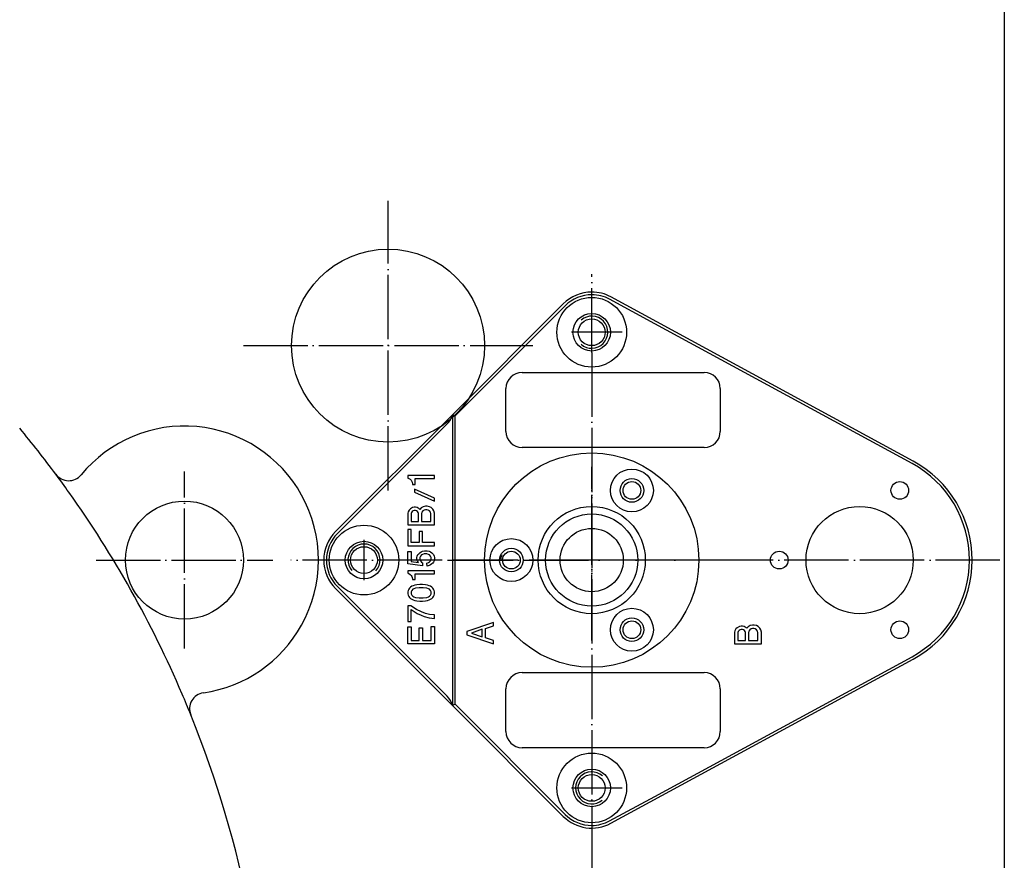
# Model space of a CAD drawing. Extents: x -1763 to 4575, y -3429 to 1051.
# Tile 53 of 193: x 186 to 370, y -1648 to -1491. Entities that reach past the tile are written whole.
import ezdxf

# ---------------------------------------------------------------- set-up
doc = ezdxf.new("R2010")
doc.units = 0
doc.linetypes.add('DOT_CENTER', pattern=[14, 12, -1, 0, -1])
doc.layers.add('1', color=7, linetype='CONTINUOUS')

# ---------------------------------------------------------------- blocks, each defined once
blk = doc.blocks.new('PIN__464', base_point=(272.9999999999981, -1611.878934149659))
at = {"layer": '1', "color": 4, "linetype": 'CONTINUOUS'}
for centre, radius in [((292.9999999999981, -1591.878934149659), 20), ((300.4999999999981, -1578.888553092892), 4), ((300.4999999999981, -1578.888553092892), 2.19999999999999), ((292.9999999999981, -1591.878934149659), 10), ((292.9999999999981, -1591.878934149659), 8.59999999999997), ((292.9999999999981, -1591.878934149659), 5.89999999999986), ((277.9999999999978, -1591.878934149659), 4.00000000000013), ((277.9999999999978, -1591.878934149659), 2.1999999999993), ((300.4999999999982, -1604.869315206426), 3.99999999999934), ((300.4999999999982, -1604.869315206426), 2.2000000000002)]:
    blk.add_circle(centre, radius, dxfattribs=at)
blk = doc.blocks.new('E7015-23250__465', base_point=(242.9999999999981, -1641.878934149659))
at = {"layer": '1', "color": 6, "linetype": 'CONTINUOUS'}
for p, q in [((304.7614768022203, -1547.798248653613), (296.3393247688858, -1543.226787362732)), ((353.0179743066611, -1573.422493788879), (296.5778479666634, -1542.787348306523)), ((266.9999999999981, -1564.772332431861), (287.6966991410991, -1544.07563329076)), ((267.4999999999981, -1564.979439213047), (288.0502525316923, -1544.429186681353)), ((352.7794511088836, -1573.861932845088), (304.7614768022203, -1547.798248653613)), ((279.9999999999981, -1556.878934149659), (313.9999999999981, -1556.878934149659)), ((276.9999999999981, -1567.878934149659), (276.9999999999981, -1559.878934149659)), ((316.9999999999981, -1559.878934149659), (316.9999999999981, -1567.878934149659)), ((245.1966991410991, -1586.57563329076), (266.9999999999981, -1564.772332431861)), ((267.4999999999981, -1564.979439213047), (266.9999999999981, -1564.772332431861)), ((266.9999999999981, -1564.772332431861), (266.9999999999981, -1618.985535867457)), ((267.4999999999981, -1618.778429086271), (267.4999999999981, -1564.979439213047)), ((245.5502525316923, -1586.929186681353), (265.9999999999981, -1566.479439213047)), ((313.9999999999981, -1570.878934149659), (279.9999999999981, -1570.878934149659)), ((263.6745260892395, -1576.125016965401), (258.6745260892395, -1576.125016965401)), ((258.6745260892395, -1576.125016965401), (258.6745260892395, -1576.575016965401)), ((258.6745260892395, -1576.575016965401), (258.8620260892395, -1576.631266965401)), ((263.6745260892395, -1576.687516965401), (263.6745260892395, -1576.125016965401)), ((258.8620260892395, -1576.631266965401), (259.1120260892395, -1576.800016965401)), ((259.1120260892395, -1576.800016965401), (259.2995260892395, -1576.968766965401)), ((259.2995260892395, -1576.968766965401), (259.4245260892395, -1577.193766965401)), ((259.4245260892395, -1577.193766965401), (259.4870260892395, -1577.362516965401)), ((259.4870260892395, -1577.362516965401), (259.5495260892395, -1577.643766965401)), ((259.5495260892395, -1577.643766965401), (259.5495260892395, -1577.756266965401)), ((259.5495260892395, -1577.756266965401), (260.0495260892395, -1577.756266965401)), ((260.0495260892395, -1577.756266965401), (260.0495260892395, -1576.687516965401)), ((260.0495260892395, -1576.687516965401), (263.6745260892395, -1576.687516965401)), ((263.6745260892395, -1580.343766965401), (259.9245260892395, -1578.656266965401)), ((259.9245260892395, -1578.656266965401), (259.9245260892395, -1579.218766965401)), ((259.9245260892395, -1579.218766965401), (263.6745260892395, -1580.906266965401)), ((259.5495260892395, -1582.087516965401), (259.1745260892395, -1582.312516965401)), ((259.8620260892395, -1582.031266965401), (259.5495260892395, -1582.087516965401)), ((260.1120260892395, -1582.031266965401), (259.8620260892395, -1582.031266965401)), ((260.4245260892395, -1582.087516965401), (260.1120260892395, -1582.031266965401)), ((260.7995260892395, -1582.312516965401), (260.4245260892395, -1582.087516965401)), ((261.5495260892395, -1581.918766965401), (261.1745260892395, -1582.143766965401)), ((261.9870260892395, -1581.806266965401), (261.5495260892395, -1581.918766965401)), ((262.2995260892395, -1581.806266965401), (261.9870260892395, -1581.806266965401)), ((262.7370260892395, -1581.918766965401), (262.2995260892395, -1581.806266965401)), ((263.0495260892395, -1582.087516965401), (262.7370260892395, -1581.918766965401)), ((263.3620260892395, -1582.368766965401), (263.0495260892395, -1582.087516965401)), ((263.6745260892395, -1580.906266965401), (263.6745260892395, -1580.343766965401)), ((258.7370260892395, -1582.875016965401), (258.6745260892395, -1583.156266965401)), ((258.6745260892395, -1583.156266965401), (258.6745260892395, -1585.293766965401)), ((258.9245260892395, -1582.537516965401), (258.7370260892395, -1582.875016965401)), ((259.1745260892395, -1582.312516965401), (258.9245260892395, -1582.537516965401)), ((259.3620260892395, -1582.987516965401), (259.2995260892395, -1583.212516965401)), ((259.2995260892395, -1583.212516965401), (259.2995260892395, -1584.675016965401)), ((259.4870260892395, -1582.818766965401), (259.3620260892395, -1582.987516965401)), ((259.6745260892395, -1582.706266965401), (259.4870260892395, -1582.818766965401)), ((259.8620260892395, -1582.650016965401), (259.6745260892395, -1582.706266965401)), ((260.1120260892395, -1582.650016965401), (259.8620260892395, -1582.650016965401)), ((260.2995260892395, -1582.706266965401), (260.1120260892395, -1582.650016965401)), ((260.4870260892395, -1582.818766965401), (260.2995260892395, -1582.706266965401)), ((260.6120260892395, -1582.987516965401), (260.4870260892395, -1582.818766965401)), ((260.6745260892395, -1583.212516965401), (260.6120260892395, -1582.987516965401)), ((260.6745260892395, -1584.675016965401), (260.6745260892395, -1583.212516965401)), ((260.9245260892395, -1582.425016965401), (260.7995260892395, -1582.312516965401)), ((261.1745260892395, -1582.143766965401), (260.9245260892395, -1582.425016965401)), ((261.2995260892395, -1582.931266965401), (261.2370260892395, -1583.212516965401)), ((261.2370260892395, -1583.212516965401), (261.2370260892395, -1584.675016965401)), ((261.4870260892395, -1582.706266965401), (261.2995260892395, -1582.931266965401)), ((261.7370260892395, -1582.537516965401), (261.4870260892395, -1582.706266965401)), ((261.9870260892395, -1582.481266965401), (261.7370260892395, -1582.537516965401)), ((262.2370260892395, -1582.481266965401), (261.9870260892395, -1582.481266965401)), ((262.4870260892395, -1582.537516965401), (262.2370260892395, -1582.481266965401)), ((262.7370260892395, -1582.706266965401), (262.4870260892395, -1582.537516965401)), ((262.9245260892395, -1582.931266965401), (262.7370260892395, -1582.706266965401)), ((262.9870260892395, -1583.212516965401), (262.9245260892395, -1582.931266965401)), ((262.9870260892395, -1584.675016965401), (262.9870260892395, -1583.212516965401)), ((263.5495260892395, -1582.706266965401), (263.3620260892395, -1582.368766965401)), ((263.6745260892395, -1583.156266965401), (263.5495260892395, -1582.706266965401)), ((263.6745260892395, -1585.293766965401), (263.6745260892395, -1583.156266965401)), ((258.6745260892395, -1585.293766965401), (263.6745260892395, -1585.293766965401)), ((259.2995260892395, -1584.675016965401), (260.6745260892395, -1584.675016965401)), ((261.2370260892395, -1584.675016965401), (262.9870260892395, -1584.675016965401)), ((259.2995260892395, -1586.193766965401), (258.6745260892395, -1586.193766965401)), ((258.6745260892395, -1586.193766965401), (258.6745260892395, -1589.231266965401)), ((259.2995260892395, -1588.612516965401), (259.2995260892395, -1586.193766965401)), ((261.4245260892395, -1586.531266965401), (260.7995260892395, -1586.531266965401)), ((260.7995260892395, -1586.531266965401), (260.7995260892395, -1588.612516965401)), ((261.4245260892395, -1588.612516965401), (261.4245260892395, -1586.531266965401)), ((258.6745260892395, -1589.231266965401), (263.6745260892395, -1589.231266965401)), ((260.7995260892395, -1588.612516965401), (259.2995260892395, -1588.612516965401)), ((263.6745260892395, -1588.612516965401), (261.4245260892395, -1588.612516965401)), ((263.6745260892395, -1589.231266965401), (263.6745260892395, -1588.612516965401)), ((258.6745260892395, -1592.606266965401), (258.6745260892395, -1590.300016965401)), ((258.6745260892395, -1590.300016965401), (259.2995260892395, -1590.300016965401)), ((259.2995260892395, -1590.300016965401), (259.2995260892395, -1592.156266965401)), ((260.3620260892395, -1591.425016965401), (260.4245260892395, -1591.143766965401)), ((260.4245260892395, -1591.143766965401), (260.5495260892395, -1590.862516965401)), ((260.5495260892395, -1590.862516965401), (260.7370260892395, -1590.693766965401)), ((260.7370260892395, -1590.693766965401), (260.9245260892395, -1590.525016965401)), ((260.9245260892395, -1590.525016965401), (261.1745260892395, -1590.356266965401)), ((261.0495260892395, -1591.143766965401), (260.9245260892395, -1591.425016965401)), ((261.2370260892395, -1590.918766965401), (261.0495260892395, -1591.143766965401)), ((261.1745260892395, -1590.356266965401), (261.4245260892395, -1590.243766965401)), ((261.4245260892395, -1590.806266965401), (261.2370260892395, -1590.918766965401)), ((261.4245260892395, -1590.243766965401), (261.7995260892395, -1590.131266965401)), ((261.7370260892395, -1590.693766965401), (261.4245260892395, -1590.806266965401)), ((262.2370260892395, -1590.693766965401), (261.7370260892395, -1590.693766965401)), ((261.7995260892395, -1590.131266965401), (262.2995260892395, -1590.131266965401)), ((262.5495260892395, -1590.806266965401), (262.2370260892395, -1590.693766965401)), ((262.2995260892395, -1590.131266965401), (262.6745260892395, -1590.243766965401)), ((262.7370260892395, -1590.918766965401), (262.5495260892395, -1590.806266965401)), ((262.6745260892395, -1590.243766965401), (262.9245260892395, -1590.356266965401)), ((262.9245260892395, -1591.143766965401), (262.7370260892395, -1590.918766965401)), ((262.9245260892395, -1590.356266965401), (263.1745260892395, -1590.525016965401)), ((263.0495260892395, -1591.425016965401), (262.9245260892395, -1591.143766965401)), ((263.1745260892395, -1590.525016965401), (263.3620260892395, -1590.693766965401)), ((263.3620260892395, -1590.693766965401), (263.4870260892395, -1590.862516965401)), ((263.4870260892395, -1590.862516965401), (263.6120260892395, -1591.143766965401)), ((263.6120260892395, -1591.143766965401), (263.6745260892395, -1591.425016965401)), ((261.4245260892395, -1592.943766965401), (258.6745260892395, -1592.606266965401)), ((259.2995260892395, -1592.156266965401), (260.6745260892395, -1592.325016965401)), ((260.3620260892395, -1591.706266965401), (260.3620260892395, -1591.425016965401)), ((260.4870260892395, -1592.043766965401), (260.3620260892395, -1591.706266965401)), ((260.6745260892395, -1592.325016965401), (260.4870260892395, -1592.043766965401)), ((260.9245260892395, -1591.425016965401), (260.9245260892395, -1591.706266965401)), ((260.9245260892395, -1591.706266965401), (261.0495260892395, -1592.043766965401)), ((261.0495260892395, -1592.043766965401), (261.2370260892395, -1592.268766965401)), ((261.2370260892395, -1592.268766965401), (261.4245260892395, -1592.381266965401)), ((261.4245260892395, -1592.381266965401), (261.4245260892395, -1592.943766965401)), ((262.2370260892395, -1592.437516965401), (262.5495260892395, -1592.325016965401)), ((262.2995260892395, -1593.000016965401), (262.2370260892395, -1592.437516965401)), ((262.6745260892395, -1592.887516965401), (262.2995260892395, -1593.000016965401)), ((262.5495260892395, -1592.325016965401), (262.7370260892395, -1592.212516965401)), ((262.9245260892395, -1592.775016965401), (262.6745260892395, -1592.887516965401)), ((262.7370260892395, -1592.212516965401), (262.9245260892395, -1591.987516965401)), ((262.9245260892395, -1591.987516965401), (263.0495260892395, -1591.706266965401)), ((263.1745260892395, -1592.606266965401), (262.9245260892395, -1592.775016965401)), ((263.0495260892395, -1591.706266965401), (263.0495260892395, -1591.425016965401)), ((263.3620260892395, -1592.437516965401), (263.1745260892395, -1592.606266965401)), ((263.4870260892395, -1592.268766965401), (263.3620260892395, -1592.437516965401)), ((263.6120260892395, -1591.987516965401), (263.4870260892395, -1592.268766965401)), ((263.6745260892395, -1591.706266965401), (263.6120260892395, -1591.987516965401)), ((263.6745260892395, -1591.425016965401), (263.6745260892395, -1591.706266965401)), ((263.6745260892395, -1593.900016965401), (258.6745260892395, -1593.900016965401)), ((258.6745260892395, -1593.900016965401), (258.6745260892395, -1594.350016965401)), ((258.6745260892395, -1594.350016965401), (258.8620260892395, -1594.406266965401)), ((258.8620260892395, -1594.406266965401), (259.1120260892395, -1594.575016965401)), ((259.1120260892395, -1594.575016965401), (259.2995260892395, -1594.743766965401)), ((259.2995260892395, -1594.743766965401), (259.4245260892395, -1594.968766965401)), ((259.4245260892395, -1594.968766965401), (259.4870260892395, -1595.137516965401)), ((260.0495260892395, -1595.531266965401), (260.0495260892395, -1594.462516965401)), ((260.0495260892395, -1594.462516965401), (263.6745260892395, -1594.462516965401)), ((263.6745260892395, -1594.462516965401), (263.6745260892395, -1593.900016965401)), ((259.4245260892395, -1596.768766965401), (259.1745260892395, -1596.937516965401)), ((259.6745260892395, -1596.656266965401), (259.4245260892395, -1596.768766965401)), ((259.4870260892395, -1595.137516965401), (259.5495260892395, -1595.418766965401)), ((259.5495260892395, -1595.418766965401), (259.5495260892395, -1595.531266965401)), ((259.5495260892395, -1595.531266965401), (260.0495260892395, -1595.531266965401)), ((259.9870260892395, -1596.543766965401), (259.6745260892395, -1596.656266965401)), ((260.3620260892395, -1596.487516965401), (259.9870260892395, -1596.543766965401)), ((260.9245260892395, -1596.431266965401), (260.3620260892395, -1596.487516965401)), ((261.4245260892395, -1596.431266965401), (260.9245260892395, -1596.431266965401)), ((261.9870260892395, -1596.487516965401), (261.4245260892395, -1596.431266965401)), ((262.3620260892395, -1596.543766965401), (261.9870260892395, -1596.487516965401)), ((262.6745260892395, -1596.656266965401), (262.3620260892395, -1596.543766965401)), ((262.9245260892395, -1596.768766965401), (262.6745260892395, -1596.656266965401)), ((263.1745260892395, -1596.937516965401), (262.9245260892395, -1596.768766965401)), ((266.9999999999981, -1618.985535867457), (245.196699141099, -1597.182235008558)), ((265.9999999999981, -1617.278429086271), (245.5502525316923, -1596.828681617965)), ((258.7370260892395, -1597.556266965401), (258.6745260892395, -1597.781266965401)), ((258.6745260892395, -1597.781266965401), (258.6745260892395, -1598.175016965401)), ((258.6745260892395, -1598.175016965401), (258.7370260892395, -1598.400016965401)), ((258.8620260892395, -1597.275016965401), (258.7370260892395, -1597.556266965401)), ((258.7370260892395, -1598.400016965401), (258.8620260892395, -1598.681266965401)), ((258.9870260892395, -1597.106266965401), (258.8620260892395, -1597.275016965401)), ((259.1745260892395, -1596.937516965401), (258.9870260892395, -1597.106266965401)), ((259.4245260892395, -1597.556266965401), (259.2995260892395, -1597.781266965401)), ((259.2995260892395, -1597.781266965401), (259.2995260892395, -1598.175016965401)), ((259.2995260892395, -1598.175016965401), (259.4245260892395, -1598.400016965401)), ((259.6120260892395, -1597.331266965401), (259.4245260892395, -1597.556266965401)), ((259.4245260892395, -1598.400016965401), (259.6120260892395, -1598.625016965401)), ((259.7995260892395, -1597.218766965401), (259.6120260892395, -1597.331266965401)), ((259.6120260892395, -1598.625016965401), (259.7995260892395, -1598.737516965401)), ((260.1120260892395, -1597.106266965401), (259.7995260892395, -1597.218766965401)), ((260.7995260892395, -1597.050016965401), (260.1120260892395, -1597.106266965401)), ((261.5495260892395, -1597.050016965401), (260.7995260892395, -1597.050016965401)), ((262.2370260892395, -1597.106266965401), (261.5495260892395, -1597.050016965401)), ((262.5495260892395, -1597.218766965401), (262.2370260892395, -1597.106266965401)), ((262.7370260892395, -1597.331266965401), (262.5495260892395, -1597.218766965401)), ((262.5495260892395, -1598.737516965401), (262.7370260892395, -1598.625016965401)), ((262.9245260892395, -1597.556266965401), (262.7370260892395, -1597.331266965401)), ((262.7370260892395, -1598.625016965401), (262.9245260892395, -1598.400016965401)), ((263.0495260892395, -1597.781266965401), (262.9245260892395, -1597.556266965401)), ((262.9245260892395, -1598.400016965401), (263.0495260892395, -1598.175016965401)), ((263.0495260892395, -1598.175016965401), (263.0495260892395, -1597.781266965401)), ((263.3620260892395, -1597.106266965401), (263.1745260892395, -1596.937516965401)), ((263.4870260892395, -1597.275016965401), (263.3620260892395, -1597.106266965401)), ((263.6120260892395, -1597.556266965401), (263.4870260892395, -1597.275016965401)), ((263.4870260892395, -1598.681266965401), (263.6120260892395, -1598.400016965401)), ((263.6745260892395, -1597.781266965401), (263.6120260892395, -1597.556266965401)), ((263.6120260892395, -1598.400016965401), (263.6745260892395, -1598.175016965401)), ((263.6745260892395, -1598.175016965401), (263.6745260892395, -1597.781266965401)), ((259.2370260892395, -1600.425016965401), (258.6745260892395, -1600.425016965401)), ((258.6745260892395, -1600.425016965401), (258.6745260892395, -1603.350016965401)), ((258.8620260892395, -1598.681266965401), (258.9870260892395, -1598.850016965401)), ((258.9870260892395, -1598.850016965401), (259.1745260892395, -1599.018766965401)), ((259.1745260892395, -1599.018766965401), (259.4245260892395, -1599.187516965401)), ((260.2995260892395, -1601.100016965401), (259.2370260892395, -1600.425016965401)), ((259.4245260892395, -1599.187516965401), (259.6745260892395, -1599.300016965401)), ((259.6745260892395, -1599.300016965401), (259.9870260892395, -1599.412516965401)), ((259.7995260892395, -1598.737516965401), (260.1120260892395, -1598.850016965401)), ((259.9870260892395, -1599.412516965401), (260.3620260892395, -1599.468766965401)), ((260.1120260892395, -1598.850016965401), (260.7995260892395, -1598.906266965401)), ((260.3620260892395, -1599.468766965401), (260.9245260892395, -1599.525016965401)), ((260.7995260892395, -1598.906266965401), (261.5495260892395, -1598.906266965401)), ((260.9245260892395, -1599.525016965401), (261.4245260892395, -1599.525016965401)), ((261.4245260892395, -1599.525016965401), (261.9870260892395, -1599.468766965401)), ((261.5495260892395, -1598.906266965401), (262.2370260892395, -1598.850016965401)), ((261.9870260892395, -1599.468766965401), (262.3620260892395, -1599.412516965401)), ((262.2370260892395, -1598.850016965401), (262.5495260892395, -1598.737516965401)), ((262.3620260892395, -1599.412516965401), (262.6745260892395, -1599.300016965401)), ((262.6745260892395, -1599.300016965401), (262.9245260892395, -1599.187516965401)), ((262.9245260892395, -1599.187516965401), (263.1745260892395, -1599.018766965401)), ((263.1745260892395, -1599.018766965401), (263.3620260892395, -1598.850016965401)), ((263.3620260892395, -1598.850016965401), (263.4870260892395, -1598.681266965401)), ((259.2995260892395, -1603.350016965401), (259.2995260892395, -1601.100016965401)), ((259.2995260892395, -1601.100016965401), (260.4245260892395, -1601.831266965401)), ((261.2370260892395, -1601.550016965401), (260.2995260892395, -1601.100016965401)), ((260.4245260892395, -1601.831266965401), (261.1745260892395, -1602.168766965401)), ((261.1745260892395, -1602.168766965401), (261.7370260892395, -1602.393766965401)), ((261.9870260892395, -1601.831266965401), (261.2370260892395, -1601.550016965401)), ((262.7370260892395, -1602.000016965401), (261.9870260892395, -1601.831266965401)), ((263.6745260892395, -1602.112516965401), (262.7370260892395, -1602.000016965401)), ((263.6745260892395, -1602.787516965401), (263.6745260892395, -1602.112516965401)), ((258.6745260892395, -1603.350016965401), (259.2995260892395, -1603.350016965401)), ((261.7370260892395, -1602.393766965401), (262.6745260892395, -1602.675016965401)), ((262.6745260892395, -1602.675016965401), (263.6745260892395, -1602.787516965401)), ((274.6745260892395, -1603.540764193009), (269.6745260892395, -1605.172014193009)), ((273.1745260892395, -1604.665764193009), (274.6745260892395, -1604.159514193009)), ((274.6745260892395, -1604.159514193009), (274.6745260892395, -1603.540764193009)), ((322.5495260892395, -1604.103264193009), (322.1745260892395, -1604.328264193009)), ((322.9870260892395, -1603.990764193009), (322.5495260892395, -1604.103264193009)), ((323.2995260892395, -1603.990764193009), (322.9870260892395, -1603.990764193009)), ((323.7370260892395, -1604.103264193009), (323.2995260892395, -1603.990764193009)), ((324.0495260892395, -1604.272014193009), (323.7370260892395, -1604.103264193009)), ((258.6745260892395, -1607.512516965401), (258.6745260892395, -1604.306266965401)), ((258.6745260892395, -1604.306266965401), (259.2995260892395, -1604.306266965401)), ((259.2995260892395, -1604.306266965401), (259.2995260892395, -1606.893766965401)), ((260.7995260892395, -1606.893766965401), (260.7995260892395, -1604.531266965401)), ((260.7995260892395, -1604.531266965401), (261.4245260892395, -1604.531266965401)), ((261.4245260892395, -1604.531266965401), (261.4245260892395, -1606.893766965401)), ((263.0495260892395, -1606.893766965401), (263.0495260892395, -1604.250016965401)), ((263.0495260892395, -1604.250016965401), (263.6745260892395, -1604.250016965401)), ((263.6745260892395, -1604.250016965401), (263.6745260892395, -1607.512516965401)), ((269.6745260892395, -1605.172014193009), (269.6745260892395, -1605.847014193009)), ((269.6745260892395, -1605.847014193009), (274.6745260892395, -1607.478264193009)), ((272.5495260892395, -1604.778264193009), (270.5495260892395, -1605.509514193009)), ((270.5495260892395, -1605.509514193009), (272.5495260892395, -1606.184514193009)), ((272.5495260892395, -1606.184514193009), (272.5495260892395, -1604.778264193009)), ((273.1745260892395, -1606.353264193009), (273.1745260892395, -1604.665764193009)), ((319.7370260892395, -1605.059514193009), (319.6745260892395, -1605.340764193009)), ((319.6745260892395, -1605.340764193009), (319.6745260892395, -1607.478264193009)), ((319.9245260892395, -1604.722014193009), (319.7370260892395, -1605.059514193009)), ((320.1745260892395, -1604.497014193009), (319.9245260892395, -1604.722014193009)), ((320.5495260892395, -1604.272014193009), (320.1745260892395, -1604.497014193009)), ((320.3620260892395, -1605.172014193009), (320.2995260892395, -1605.397014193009)), ((320.2995260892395, -1605.397014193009), (320.2995260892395, -1606.859514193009)), ((320.4870260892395, -1605.003264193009), (320.3620260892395, -1605.172014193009)), ((320.6745260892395, -1604.890764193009), (320.4870260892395, -1605.003264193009)), ((320.8620260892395, -1604.215764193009), (320.5495260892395, -1604.272014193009)), ((320.8620260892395, -1604.834514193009), (320.6745260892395, -1604.890764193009)), ((321.1120260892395, -1604.215764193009), (320.8620260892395, -1604.215764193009)), ((321.1120260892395, -1604.834514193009), (320.8620260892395, -1604.834514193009)), ((321.4245260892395, -1604.272014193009), (321.1120260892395, -1604.215764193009)), ((321.2995260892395, -1604.890764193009), (321.1120260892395, -1604.834514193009)), ((321.4870260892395, -1605.003264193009), (321.2995260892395, -1604.890764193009)), ((321.7995260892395, -1604.497014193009), (321.4245260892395, -1604.272014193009)), ((321.6120260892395, -1605.172014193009), (321.4870260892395, -1605.003264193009)), ((321.6745260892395, -1605.397014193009), (321.6120260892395, -1605.172014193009)), ((321.6745260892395, -1606.859514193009), (321.6745260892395, -1605.397014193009)), ((321.9245260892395, -1604.609514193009), (321.7995260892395, -1604.497014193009)), ((322.1745260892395, -1604.328264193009), (321.9245260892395, -1604.609514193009)), ((322.2995260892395, -1605.115764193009), (322.2370260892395, -1605.397014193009)), ((322.2370260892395, -1605.397014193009), (322.2370260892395, -1606.859514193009)), ((322.4870260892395, -1604.890764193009), (322.2995260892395, -1605.115764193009)), ((322.7370260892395, -1604.722014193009), (322.4870260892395, -1604.890764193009)), ((322.9870260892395, -1604.665764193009), (322.7370260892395, -1604.722014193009)), ((323.2370260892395, -1604.665764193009), (322.9870260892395, -1604.665764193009)), ((323.4870260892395, -1604.722014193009), (323.2370260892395, -1604.665764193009)), ((323.7370260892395, -1604.890764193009), (323.4870260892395, -1604.722014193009)), ((323.9245260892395, -1605.115764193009), (323.7370260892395, -1604.890764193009)), ((323.9870260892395, -1605.397014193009), (323.9245260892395, -1605.115764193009)), ((323.9870260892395, -1606.859514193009), (323.9870260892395, -1605.397014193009)), ((324.3620260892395, -1604.553264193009), (324.0495260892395, -1604.272014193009)), ((324.5495260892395, -1604.890764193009), (324.3620260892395, -1604.553264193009)), ((324.6745260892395, -1605.340764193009), (324.5495260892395, -1604.890764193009)), ((324.6745260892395, -1607.478264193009), (324.6745260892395, -1605.340764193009)), ((263.6745260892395, -1607.512516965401), (258.6745260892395, -1607.512516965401)), ((259.2995260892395, -1606.893766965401), (260.7995260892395, -1606.893766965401)), ((261.4245260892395, -1606.893766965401), (263.0495260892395, -1606.893766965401)), ((274.6745260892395, -1606.859514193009), (273.1745260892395, -1606.353264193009)), ((274.6745260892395, -1607.478264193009), (274.6745260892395, -1606.859514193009)), ((319.6745260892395, -1607.478264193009), (324.6745260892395, -1607.478264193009)), ((320.2995260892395, -1606.859514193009), (321.6745260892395, -1606.859514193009)), ((322.2370260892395, -1606.859514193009), (323.9870260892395, -1606.859514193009)), ((296.5778479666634, -1640.970519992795), (353.0179743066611, -1610.335374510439)), ((304.7614768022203, -1635.959619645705), (352.7794511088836, -1609.89593545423)), ((279.9999999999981, -1612.878934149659), (313.9999999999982, -1612.878934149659)), ((276.9999999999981, -1623.878934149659), (276.9999999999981, -1615.878934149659)), ((316.9999999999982, -1615.878934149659), (316.9999999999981, -1623.878934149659)), ((267.4999999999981, -1618.778429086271), (266.9999999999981, -1618.985535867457)), ((288.0502525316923, -1639.328681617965), (267.4999999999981, -1618.778429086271)), ((287.696699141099, -1639.682235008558), (266.9999999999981, -1618.985535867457)), ((313.9999999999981, -1626.878934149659), (279.9999999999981, -1626.878934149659)), ((296.3393247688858, -1640.531080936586), (304.7614768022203, -1635.959619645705))]:
    blk.add_line(p, q, dxfattribs=at)
at = {"layer": '1', "color": 6, "linetype": 'DOT_CENTER'}
for p, q in [((292.9999999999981, -1606.878934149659), (292.9999999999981, -1574.505697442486)), ((292.9999999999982, -1591.878934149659), (292.9999999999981, -1575.589494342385)), ((266.3108334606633, -1591.878934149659), (292.9999999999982, -1591.878934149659)), ((292.9999999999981, -1606.566318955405), (292.9999999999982, -1591.878934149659)), ((314.3030110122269, -1591.878934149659), (292.9999999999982, -1591.878934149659)), ((369.1366935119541, -1591.878934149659), (314.3030110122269, -1591.878934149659))]:
    blk.add_line(p, q, dxfattribs=at)
at = {"layer": '1', "color": 6, "linetype": 'CONTINUOUS'}
for centre, radius in [((292.9999999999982, -1549.378934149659), 6.49999999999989), ((292.9999999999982, -1549.378934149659), 3.5), ((300.4999999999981, -1578.888553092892), 1.65000000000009), ((350.4999999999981, -1578.888553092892), 1.65000000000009), ((292.9999999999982, -1591.878934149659), 10.00000000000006), ((342.9999999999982, -1591.878934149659), 10.00000000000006), ((250.4999999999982, -1591.878934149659), 6.50000000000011), ((250.4999999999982, -1591.878934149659), 3.5), ((277.9999999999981, -1591.878934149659), 1.65000000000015), ((327.9999999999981, -1591.878934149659), 1.65000000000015), ((300.4999999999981, -1604.869315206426), 1.65000000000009), ((350.4999999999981, -1604.869315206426), 1.65000000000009), ((292.9999999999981, -1634.378934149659), 6.49999999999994), ((292.9999999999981, -1634.378934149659), 3.5)]:
    blk.add_circle(centre, radius, dxfattribs=at)
for centre, radius, start, end in [((292.9999999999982, -1549.378934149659), 7.5, 90.00000000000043, 135), ((292.9999999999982, -1549.378934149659), 7, 90.00000000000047, 134.99999999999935), ((292.9999999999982, -1549.378934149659), 7.50000000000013, 61.50732552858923, 90.00000000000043), ((292.9999999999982, -1549.378934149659), 7.00000000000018, 61.50732552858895, 90.00000000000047), ((279.9999999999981, -1559.878934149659), 3, 90, 180), ((313.9999999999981, -1559.878934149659), 3, 0, 90), ((264.0562049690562, -1564.194343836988), 3.00000000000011, -49.61415990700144, -11.10822690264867), ((279.9999999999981, -1567.878934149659), 3, 180, -90), ((313.9999999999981, -1567.878934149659), 3, -90, 0), ((342.9999999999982, -1591.878934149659), 20.49999999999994, 0, 61.50732552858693), ((342.9999999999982, -1591.878934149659), 20.99999999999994, 0, 61.50732552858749), ((250.4999999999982, -1591.878934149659), 7.5, 135.00000000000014, 180), ((250.4999999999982, -1591.878934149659), 7.00000000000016, 134.99999999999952, 180), ((277.9999999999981, -1591.878934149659), 1.99999999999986, 151.23442146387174, 180), ((250.4999999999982, -1591.878934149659), 7.50000000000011, 180, -135.0000000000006), ((250.4999999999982, -1591.878934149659), 7, 180, -134.99999999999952), ((342.9999999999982, -1591.878934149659), 20.49999999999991, -61.50732552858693, 0), ((342.9999999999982, -1591.878934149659), 20.99999999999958, -61.5073255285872, 0), ((279.9999999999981, -1615.878934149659), 3, 90, 180), ((313.9999999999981, -1615.878934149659), 3.00000000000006, 0, 89.99999999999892), ((264.0562049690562, -1619.563524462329), 3.00000000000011, 11.10822690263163, 49.61415990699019), ((279.9999999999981, -1623.878934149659), 3, 180, -90), ((313.9999999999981, -1623.878934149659), 3, -90, 0), ((292.9999999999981, -1634.378934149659), 7.50000000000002, -135.0000000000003, -61.50732552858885), ((292.9999999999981, -1634.378934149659), 7.0000000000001, -134.999999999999, -90), ((292.9999999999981, -1634.378934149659), 7, -90, -61.50732552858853)]:
    blk.add_arc(centre, radius, start, end, dxfattribs=at)
at = {"layer": '1'}
blk.add_blockref('PIN__464', (272.9999999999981, -1611.878934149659), dxfattribs=at)
blk = doc.blocks.new('HEADPLATE_TSK', base_point=(-401.365086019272, -2707.757868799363))
at = {"layer": '1', "color": 7, "linetype": 'CONTINUOUS'}
blk.add_line((370, -1431.878934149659), (370, -2031.87893414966), dxfattribs=at)
at = {"layer": '1', "color": 1, "linetype": 'DOT_CENTER'}
for p, q in [((255, -1578.878934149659), (255, -1524.87893414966)), ((293, -1553.128934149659), (293, -1538.559383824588)), ((298.6953605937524, -1549.378934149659), (289.25, -1549.378934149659)), ((228.0000000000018, -1551.878934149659), (282, -1551.878934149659)), ((292.9999999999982, -1553.128934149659), (292.9999999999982, -1797.797818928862)), ((217, -1608.37893414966), (217, -1575.378934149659)), ((250.5, -1588.128934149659), (250.5, -1595.628934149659)), ((200.5, -1591.878934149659), (233.5, -1591.878934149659)), ((321.5160201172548, -1591.878934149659), (236.8541906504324, -1591.878934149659)), ((289.2499999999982, -1634.378934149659), (298.6953605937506, -1634.378934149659))]:
    blk.add_line(p, q, dxfattribs=at)
at = {"layer": '1', "color": 7, "linetype": 'CONTINUOUS'}
for centre, radius in [((255, -1551.878934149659), 18), ((293, -1549.378934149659), 2.5), ((217, -1591.878934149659), 11), ((250.5, -1591.878934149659), 2.5), ((292.9999999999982, -1634.378934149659), 2.50000000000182)]:
    blk.add_circle(centre, radius, dxfattribs=at)
at = {"layer": '1', "color": 1, "linetype": 'CONTINUOUS'}
for centre, radius, start, end in [((293, -1549.378934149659), 3.00000000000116, -131.72763684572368, 130.84150975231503), ((250.5, -1591.878934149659), 2.99999999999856, -41.72763684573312, -139.15849024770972), ((292.9999999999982, -1634.378934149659), 3.00000000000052, 48.27236315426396, -49.1584902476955)]:
    blk.add_arc(centre, radius, start, end, dxfattribs=at)
at = {"layer": '1', "color": 7, "linetype": 'CONTINUOUS'}
for centre, radius, start, end in [((30, -1696.87893414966), 203, 36.59466840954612, 39.67437488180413), ((217, -1591.878934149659), 24.99999999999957, 29.01861939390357, 140.50863336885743), ((195.3918282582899, -1574.071999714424), 2.99999999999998, -143.40533159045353, -39.4913666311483), ((30, -1696.87893414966), 202.99999999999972, 35.41790418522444, 36.59466840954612), ((30, -1696.87893414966), 202.99999999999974, 23.21028397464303, 35.41790418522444), ((217, -1591.878934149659), 24.99999999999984, -29.01861939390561, 29.01861939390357), ((217, -1591.878934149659), 25.00000000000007, -81.88044520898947, -29.01861939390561), ((30, -1696.87893414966), 202.99999999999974, 22.03351975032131, 23.21028397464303), ((220.9546952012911, -1619.598248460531), 3.00000000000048, 98.11955479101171, -157.9664802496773), ((30, -1696.87893414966), 203, 0, 22.03351975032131)]:
    blk.add_arc(centre, radius, start, end, dxfattribs=at)
at = {"layer": '1'}
blk.add_blockref('E7015-23250__465', (242.9999999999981, -1641.878934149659), dxfattribs=at)

msp = doc.modelspace()

# ---------------------------------------------------------------- block references
at = {"layer": '1'}
msp.add_blockref('HEADPLATE_TSK', (-401.365086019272, -2707.757868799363), dxfattribs=at)

doc.saveas('drawing.dxf')
